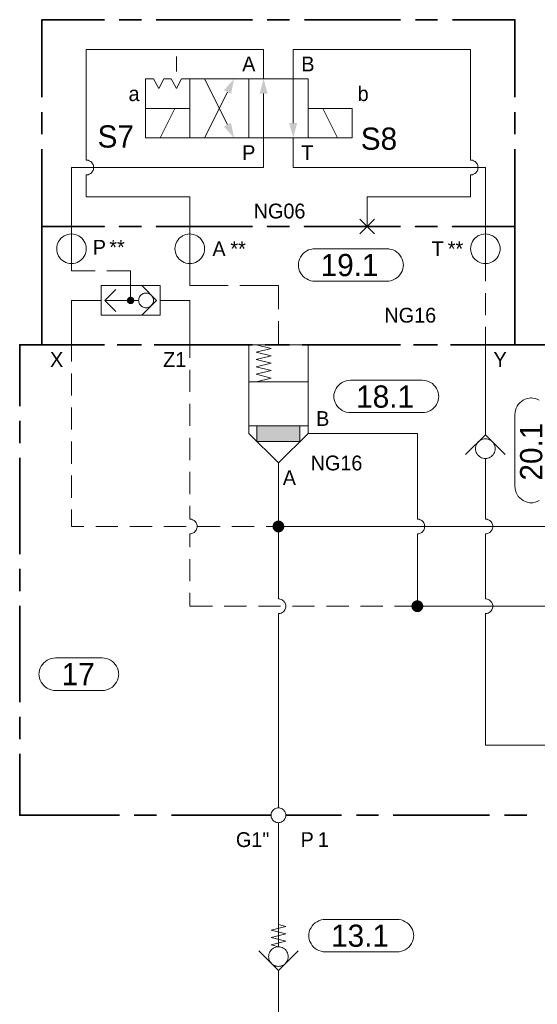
# Model space of a CAD drawing. Header units: millimetres. Extents: x 0 to 203, y 0 to 47.
# Tile 12 of 196: x 8.5 to 11.25, y 15.57 to 20.8. Entities that reach past the tile are written whole.
import ezdxf

# ---------------------------------------------------------------- set-up
doc = ezdxf.new("R2010")
doc.units = ezdxf.units.MM
for name, color, linetype in [('PDF_Geomertry', 7, 'Continuous'), ('PDF_Solid Fills', 7, 'Continuous'), ('PDF_Text', 7, 'Continuous')]:
    doc.layers.add(name, color=color, linetype=linetype)
doc.styles.add('PDF Arial', font='txt')

msp = doc.modelspace()

# ---------------------------------------------------------------- hatches: boundary and pattern name
at = {"layer": 'PDF_Solid Fills', "transparency": 33554559}
for points in [[(9.0918, 19.3104), (9.0799, 19.3257), (9.0821, 19.3271)], [(9.0918, 19.3104), (9.0821, 19.3271), (9.084, 19.3285)], [(9.0918, 19.3104), (9.084, 19.3285), (9.0868, 19.329)], [(9.0918, 19.3104), (9.0868, 19.329), (9.089, 19.3299)], [(9.0918, 19.3104), (9.089, 19.3299), (9.0918, 19.3299)], [(9.0918, 19.3104), (9.0946, 19.3299), (9.0965, 19.329)], [(9.0918, 19.3104), (9.0918, 19.3299), (9.0946, 19.3299)], [(9.0918, 19.3104), (9.0965, 19.329), (9.0993, 19.3285)], [(9.0918, 19.3104), (9.0993, 19.3285), (9.1015, 19.3271)], [(9.0918, 19.3104), (9.1015, 19.3271), (9.1035, 19.3257)], [(9.0918, 19.3104), (9.0724, 19.3124), (9.0729, 19.3151)], [(9.0918, 19.3104), (9.0724, 19.3104), (9.0724, 19.3124)], [(9.0918, 19.3104), (9.0724, 19.3076), (9.0724, 19.3104)], [(9.0918, 19.3104), (9.0729, 19.3049), (9.0724, 19.3076)], [(9.0918, 19.3104), (9.0729, 19.3151), (9.0737, 19.3174)], [(9.0918, 19.3104), (9.0737, 19.3026), (9.0729, 19.3049)], [(9.0918, 19.3104), (9.0737, 19.3174), (9.0743, 19.3201)], [(9.0918, 19.3104), (9.0743, 19.2999), (9.0737, 19.3026)], [(9.0918, 19.3104), (9.0743, 19.3201), (9.0757, 19.3221)], [(9.0918, 19.3104), (9.0757, 19.2979), (9.0743, 19.2999)], [(9.0918, 19.3104), (9.0757, 19.3221), (9.0779, 19.3243)], [(9.0918, 19.3104), (9.0779, 19.2965), (9.0757, 19.2979)], [(9.0918, 19.3104), (9.0779, 19.3243), (9.0799, 19.3257)], [(9.0918, 19.3104), (9.0799, 19.2943), (9.0779, 19.2965)], [(9.0918, 19.3104), (9.0821, 19.2929), (9.0799, 19.2943)], [(9.0918, 19.3104), (9.084, 19.2915), (9.0821, 19.2929)], [(9.0918, 19.3104), (9.0868, 19.291), (9.084, 19.2915)], [(9.0918, 19.3104), (9.089, 19.291), (9.0868, 19.291)], [(9.0918, 19.3104), (9.0918, 19.2901), (9.089, 19.291)], [(9.0918, 19.3104), (9.1035, 19.3257), (9.1057, 19.3243)], [(9.0918, 19.3104), (9.1057, 19.3243), (9.1071, 19.3221)], [(9.0918, 19.3104), (9.1071, 19.3221), (9.1085, 19.3201)], [(9.0918, 19.3104), (9.1085, 19.3201), (9.1099, 19.3174)], [(9.0918, 19.3104), (9.1099, 19.3174), (9.1104, 19.3151)], [(9.0918, 19.3104), (9.1104, 19.3151), (9.1112, 19.3124)], [(9.0918, 19.3104), (9.1112, 19.3124), (9.1112, 19.3104)], [(9.0918, 19.3104), (9.0946, 19.291), (9.0918, 19.2901)], [(9.0918, 19.3104), (9.0965, 19.291), (9.0946, 19.291)], [(9.0918, 19.3104), (9.0993, 19.2915), (9.0965, 19.291)], [(9.0918, 19.3104), (9.1015, 19.2929), (9.0993, 19.2915)], [(9.0918, 19.3104), (9.1035, 19.2943), (9.1015, 19.2929)], [(9.0918, 19.3104), (9.1057, 19.2965), (9.1035, 19.2943)], [(9.0918, 19.3104), (9.1071, 19.2979), (9.1057, 19.2965)], [(9.0918, 19.3104), (9.1085, 19.2999), (9.1071, 19.2979)], [(9.0918, 19.3104), (9.1099, 19.3026), (9.1085, 19.2999)], [(9.0918, 19.3104), (9.1104, 19.3049), (9.1099, 19.3026)], [(9.0918, 19.3104), (9.1112, 19.3076), (9.1104, 19.3049)], [(9.0918, 19.3104), (9.1112, 19.3104), (9.1112, 19.3076)], [(9.8779, 18.1076), (9.8487, 18.1201), (9.8501, 18.1235)], [(9.8779, 18.1076), (9.8501, 18.1235), (9.8529, 18.1271)], [(9.8779, 18.1076), (9.8529, 18.1271), (9.8557, 18.1299)], [(9.8779, 18.1076), (9.8557, 18.1299), (9.8585, 18.1326)], [(9.8779, 18.1076), (9.8585, 18.1326), (9.8618, 18.1346)], [(9.8779, 18.1076), (9.8618, 18.1346), (9.8654, 18.1368)], [(9.8779, 18.1076), (9.8654, 18.1368), (9.8696, 18.1382)], [(9.8779, 18.1076), (9.8696, 18.1382), (9.8737, 18.1388)], [(9.8779, 18.1076), (9.8737, 18.1388), (9.8779, 18.1388)], [(9.8779, 18.1076), (9.8813, 18.1388), (9.8854, 18.1382)], [(9.8779, 18.1076), (9.8779, 18.1388), (9.8813, 18.1388)], [(9.8779, 18.1076), (9.8854, 18.1382), (9.8896, 18.1368)], [(9.8779, 18.1076), (9.8896, 18.1368), (9.8932, 18.1346)], [(9.8779, 18.1076), (9.8932, 18.1346), (9.8965, 18.1326)], [(9.8779, 18.1076), (9.8965, 18.1326), (9.9001, 18.1299)], [(9.8779, 18.1076), (9.9001, 18.1299), (9.9021, 18.1271)], [(9.8779, 18.1076), (9.9021, 18.1271), (9.9049, 18.1235)], [(9.8779, 18.1076), (9.9049, 18.1235), (9.9062, 18.1201)], [(9.8779, 18.1076), (9.846, 18.1076), (9.8465, 18.1118)], [(9.8779, 18.1076), (9.8465, 18.1035), (9.846, 18.1076)], [(9.8779, 18.1076), (9.8465, 18.1118), (9.8474, 18.116)], [(9.8779, 18.1076), (9.8474, 18.0999), (9.8465, 18.1035)], [(9.8779, 18.1076), (9.8474, 18.116), (9.8487, 18.1201)], [(9.8779, 18.1076), (9.8487, 18.0957), (9.8474, 18.0999)], [(9.8779, 18.1076), (9.8501, 18.0924), (9.8487, 18.0957)], [(9.8779, 18.1076), (9.8529, 18.0888), (9.8501, 18.0924)], [(9.8779, 18.1076), (9.8557, 18.0854), (9.8529, 18.0888)], [(9.8779, 18.1076), (9.8585, 18.0826), (9.8557, 18.0854)], [(9.8779, 18.1076), (9.8618, 18.0804), (9.8585, 18.0826)], [(9.8779, 18.1076), (9.8654, 18.0785), (9.8618, 18.0804)], [(9.8779, 18.1076), (9.8696, 18.0771), (9.8654, 18.0785)], [(9.8779, 18.1076), (9.8737, 18.0763), (9.8696, 18.0771)], [(9.8779, 18.1076), (9.8779, 18.0763), (9.8737, 18.0763)], [(9.8779, 18.1076), (9.9062, 18.1201), (9.9076, 18.116)], [(9.8779, 18.1076), (9.9076, 18.116), (9.9085, 18.1118)], [(9.8779, 18.1076), (9.9085, 18.1118), (9.909, 18.1076)], [(9.8779, 18.1076), (9.8813, 18.0763), (9.8779, 18.0763)], [(9.8779, 18.1076), (9.8854, 18.0771), (9.8813, 18.0763)], [(9.8779, 18.1076), (9.8896, 18.0785), (9.8854, 18.0771)], [(9.8779, 18.1076), (9.8932, 18.0804), (9.8896, 18.0785)], [(9.8779, 18.1076), (9.8965, 18.0826), (9.8932, 18.0804)], [(9.8779, 18.1076), (9.9001, 18.0854), (9.8965, 18.0826)], [(9.8779, 18.1076), (9.9021, 18.0888), (9.9001, 18.0854)], [(9.8779, 18.1076), (9.9049, 18.0924), (9.9021, 18.0888)], [(9.8779, 18.1076), (9.9062, 18.0957), (9.9049, 18.0924)], [(9.8779, 18.1076), (9.9076, 18.0999), (9.9062, 18.0957)], [(9.8779, 18.1076), (9.9085, 18.1035), (9.9076, 18.0999)], [(9.8779, 18.1076), (9.909, 18.1076), (9.9085, 18.1035)], [(10.616, 17.6832), (10.591, 17.7026), (10.5937, 17.7054)], [(10.616, 17.6832), (10.5937, 17.7054), (10.5974, 17.7082)], [(10.616, 17.6832), (10.5974, 17.7082), (10.6007, 17.7104)], [(10.616, 17.6832), (10.6007, 17.7104), (10.6043, 17.7124)], [(10.616, 17.6832), (10.6043, 17.7124), (10.6085, 17.7138)], [(10.616, 17.6832), (10.6085, 17.7138), (10.6118, 17.7146)], [(10.616, 17.6832), (10.6118, 17.7146), (10.616, 17.7146)], [(10.616, 17.6832), (10.6201, 17.7146), (10.6243, 17.7138)], [(10.616, 17.6832), (10.616, 17.7146), (10.6201, 17.7146)], [(10.616, 17.6832), (10.6243, 17.7138), (10.6285, 17.7124)], [(10.616, 17.6832), (10.6285, 17.7124), (10.6321, 17.7104)], [(10.616, 17.6832), (10.6321, 17.7104), (10.6354, 17.7082)], [(10.616, 17.6832), (10.6354, 17.7082), (10.6382, 17.7054)], [(10.616, 17.6832), (10.6382, 17.7054), (10.641, 17.7026)], [(10.616, 17.6832), (10.5849, 17.6874), (10.5863, 17.6915)], [(10.616, 17.6832), (10.5849, 17.6832), (10.5849, 17.6874)], [(10.616, 17.6832), (10.5849, 17.679), (10.5849, 17.6832)], [(10.616, 17.6832), (10.5863, 17.6749), (10.5849, 17.679)], [(10.616, 17.6832), (10.5863, 17.6915), (10.5868, 17.6951)], [(10.616, 17.6832), (10.5868, 17.6715), (10.5863, 17.6749)], [(10.616, 17.6832), (10.5868, 17.6951), (10.589, 17.6993)], [(10.616, 17.6832), (10.589, 17.6679), (10.5868, 17.6715)], [(10.616, 17.6832), (10.589, 17.6993), (10.591, 17.7026)], [(10.616, 17.6832), (10.591, 17.6646), (10.589, 17.6679)], [(10.616, 17.6832), (10.5937, 17.661), (10.591, 17.6646)], [(10.616, 17.6832), (10.5974, 17.6582), (10.5937, 17.661)], [(10.616, 17.6832), (10.6007, 17.6563), (10.5974, 17.6582)], [(10.616, 17.6832), (10.6043, 17.654), (10.6007, 17.6563)], [(10.616, 17.6832), (10.6085, 17.6526), (10.6043, 17.654)], [(10.616, 17.6832), (10.6118, 17.6521), (10.6085, 17.6526)], [(10.616, 17.6832), (10.616, 17.6521), (10.6118, 17.6521)], [(10.616, 17.6832), (10.641, 17.7026), (10.6432, 17.6993)], [(10.616, 17.6832), (10.6432, 17.6993), (10.6451, 17.6951)], [(10.616, 17.6832), (10.6451, 17.6951), (10.6465, 17.6915)], [(10.616, 17.6832), (10.6465, 17.6915), (10.6474, 17.6874)], [(10.616, 17.6832), (10.6474, 17.6874), (10.6474, 17.6832)], [(10.616, 17.6832), (10.6201, 17.6521), (10.616, 17.6521)], [(10.616, 17.6832), (10.6243, 17.6526), (10.6201, 17.6521)], [(10.616, 17.6832), (10.6285, 17.654), (10.6243, 17.6526)], [(10.616, 17.6832), (10.6321, 17.6563), (10.6285, 17.654)], [(10.616, 17.6832), (10.6354, 17.6582), (10.6321, 17.6563)], [(10.616, 17.6832), (10.6382, 17.661), (10.6354, 17.6582)], [(10.616, 17.6832), (10.641, 17.6646), (10.6382, 17.661)], [(10.616, 17.6832), (10.6432, 17.6679), (10.641, 17.6646)], [(10.616, 17.6832), (10.6451, 17.6715), (10.6432, 17.6679)], [(10.616, 17.6832), (10.6465, 17.6749), (10.6451, 17.6715)], [(10.616, 17.6832), (10.6474, 17.679), (10.6465, 17.6749)], [(10.616, 17.6832), (10.6474, 17.6832), (10.6474, 17.679)]]:
    msp.add_hatch(color=256, dxfattribs=at).paths.add_polyline_path(points)

# ---------------------------------------------------------------- linework, layer by layer
at = {"layer": 'PDF_Geomertry', "lineweight": 35}
for points in [[(8.9521, 20.8035), (8.6201, 20.8035), (8.6201, 20.391)], [(9.1493, 20.8035), (9.0312, 20.8035)], [(9.7396, 20.8035), (9.2279, 20.8035)], [(9.9368, 20.8035), (9.8182, 20.8035)], [(10.5271, 20.8035), (10.0154, 20.8035)], [(10.7237, 20.8035), (10.6057, 20.8035)], [(11.1349, 20.391), (11.1349, 20.8035), (10.8029, 20.8035)], [(8.6201, 20.3124), (8.6201, 20.1938)], [(11.1349, 20.1938), (11.1349, 20.3124)], [(8.6201, 20.1151), (8.6201, 19.7026), (8.9521, 19.7026), (8.6201, 19.7026), (8.6201, 19.0743), (8.9521, 19.0743)], [(11.1349, 20.1151), (11.1349, 19.7026), (10.8029, 19.7026), (11.1349, 19.7026), (11.1349, 19.0743), (10.8029, 19.0743)], [(8.5021, 18.7479), (8.5021, 19.0743), (8.9418, 19.0743)], [(9.0201, 19.0743), (9.1382, 19.0743)], [(9.1493, 19.0743), (9.0312, 19.0743)], [(9.2168, 19.0743), (9.7285, 19.0743)], [(9.7396, 19.0743), (9.2279, 19.0743)], [(9.8076, 19.0743), (9.9257, 19.0743)], [(9.9368, 19.0743), (9.8182, 19.0743)], [(10.0043, 19.0743), (10.516, 19.0743)], [(10.5271, 19.0743), (10.0154, 19.0743)], [(10.5951, 19.0743), (10.7132, 19.0743)], [(10.7237, 19.0743), (10.6057, 19.0743)], [(10.7918, 19.0743), (11.3035, 19.0743)], [(8.5021, 18.5513), (8.5021, 18.6693)], [(8.5021, 17.9604), (8.5021, 18.4721)], [(8.5021, 17.7638), (8.5021, 17.8818)], [(8.5021, 17.1735), (8.5021, 17.6854)], [(8.5021, 16.9762), (8.5021, 17.0943)], [(9.0326, 16.5715), (8.5021, 16.5715), (8.5021, 16.8979)], [(9.1112, 16.5715), (9.2293, 16.5715)], [(9.3085, 16.5715), (9.8382, 16.5715)], [(9.9168, 16.5715), (10.2132, 16.5715)], [(10.2918, 16.5715), (10.4099, 16.5715)], [(10.4882, 16.5715), (11.0001, 16.5715)], [(11.0793, 16.5715), (11.1974, 16.5715)]]:
    msp.add_lwpolyline(points, dxfattribs=at)
at = {"layer": 'PDF_Geomertry', "lineweight": 15}
for points in [[(9.7987, 20.4888), (9.7987, 20.6457), (8.8557, 20.6457), (8.8557, 20.0568), (8.8612, 20.0563), (8.866, 20.0554), (8.871, 20.0535), (8.8757, 20.0513), (8.8799, 20.0485), (8.8835, 20.0451), (8.8868, 20.041), (8.8896, 20.0368), (8.8924, 20.0326), (8.8938, 20.0276), (8.8951, 20.0221), (8.8951, 20.0174), (8.8951, 20.0124), (8.8938, 20.0068), (8.8924, 20.0021), (8.8896, 19.9979), (8.8868, 19.9938), (8.8835, 19.9896), (8.8799, 19.986), (8.8757, 19.9832), (8.871, 19.9813), (8.866, 19.979), (8.8612, 19.9785), (8.8557, 19.9776), (8.8612, 19.9785), (8.866, 19.979), (8.871, 19.9813), (8.8757, 19.9832), (8.8799, 19.986), (8.8835, 19.9896), (8.8868, 19.9938), (8.8896, 19.9979), (8.8924, 20.0021), (8.8938, 20.0068), (8.8951, 20.0124), (8.8951, 20.0174), (8.8951, 20.0221), (8.8938, 20.0276), (8.8924, 20.0326), (8.8896, 20.0368), (8.8868, 20.041), (8.8835, 20.0451), (8.8799, 20.0485), (8.8757, 20.0513), (8.871, 20.0535), (8.866, 20.0554), (8.8612, 20.0563), (8.8557, 20.0568)], [(10.8993, 20.0568), (10.8993, 20.6457), (9.9562, 20.6457), (9.9562, 20.4888), (9.9562, 20.2535)], [(9.3354, 20.5285), (9.3354, 20.6068)], [(9.4849, 20.4888), (9.6062, 20.2451)], [(9.7987, 20.4104), (9.7987, 20.1743), (9.7987, 20.0174), (8.7771, 20.0174), (8.7771, 19.7026), (8.7771, 19.6638), (8.7771, 19.5063), (8.7771, 19.4674), (8.9029, 19.4674)], [(9.4849, 20.1743), (9.6062, 20.4188)], [(9.2487, 20.1743), (9.3271, 20.3318)], [(10.1918, 20.1743), (10.1132, 20.3318)], [(9.9562, 20.1743), (9.9562, 20.0174), (10.9779, 20.0174), (10.9779, 19.7026), (10.9779, 19.6638), (10.9779, 19.5063), (10.9779, 19.4124)], [(10.3487, 19.7026), (10.3487, 19.8604), (10.8993, 19.8604), (10.8993, 19.9776), (10.9043, 19.9785), (10.909, 19.979), (10.914, 19.9813), (10.9188, 19.9832), (10.9229, 19.986), (10.9271, 19.9896), (10.9307, 19.9938), (10.9335, 19.9979), (10.9354, 20.0021), (10.9368, 20.0068), (10.9382, 20.0124), (10.9382, 20.0174), (10.9382, 20.0221), (10.9368, 20.0276), (10.9354, 20.0326), (10.9335, 20.0368), (10.9307, 20.041), (10.9271, 20.0451), (10.9229, 20.0485), (10.9188, 20.0513), (10.914, 20.0535), (10.909, 20.0554), (10.9043, 20.0563), (10.8993, 20.0568), (10.9043, 20.0563), (10.909, 20.0554), (10.914, 20.0535), (10.9188, 20.0513), (10.9229, 20.0485), (10.9271, 20.0451), (10.9307, 20.041), (10.9335, 20.0368), (10.9354, 20.0326), (10.9368, 20.0276), (10.9382, 20.0221), (10.9382, 20.0174), (10.9382, 20.0124), (10.9368, 20.0068), (10.9354, 20.0021), (10.9335, 19.9979), (10.9307, 19.9938), (10.9271, 19.9896), (10.9229, 19.986), (10.9188, 19.9832), (10.914, 19.9813), (10.909, 19.979), (10.9043, 19.9785), (10.8993, 19.9776)], [(8.8557, 19.9776), (8.8557, 19.8604), (9.4062, 19.8604), (9.4062, 19.7026), (9.4062, 19.6638), (9.4062, 19.5063), (9.4062, 19.3888), (9.6104, 19.3888)], [(10.3099, 19.6638), (10.3882, 19.7424)], [(10.3882, 19.6638), (10.3099, 19.7424)], [(8.966, 19.4674), (9.0918, 19.4674), (9.0918, 19.3104)], [(9.1507, 19.2313), (9.2293, 19.3104), (9.1507, 19.3888)], [(9.6729, 19.3888), (9.8779, 19.3888), (9.8779, 19.2632)], [(9.0132, 19.2513), (8.9543, 19.3104), (9.0132, 19.3688)], [(10.9779, 19.3493), (10.9779, 19.2313)], [(8.9349, 19.3104), (8.7771, 19.3104), (8.7771, 19.0743), (8.7771, 18.9846)], [(9.134, 19.3104), (9.1112, 19.3104), (8.9543, 19.3104)], [(9.2487, 19.3104), (9.4062, 19.3104), (9.4062, 19.0743), (9.4062, 19.004)], [(9.8779, 19.1999), (9.8779, 19.0743)], [(10.9779, 19.1688), (10.9779, 19.0743), (10.9779, 18.6263), (10.9779, 18.5957)], [(9.8779, 18.4457), (9.7201, 18.6026), (9.7201, 19.0743), (10.0349, 19.0743), (10.0349, 18.6026), (10.616, 18.6026), (10.616, 18.1471), (10.6215, 18.1465), (10.6265, 18.1457), (10.6313, 18.1437), (10.6362, 18.1415), (10.6404, 18.1388), (10.6438, 18.1354), (10.6474, 18.1318), (10.6501, 18.1276), (10.6529, 18.1229), (10.6543, 18.1179), (10.6549, 18.1132), (10.6557, 18.1076), (10.6549, 18.1026), (10.6543, 18.0979), (10.6529, 18.0929), (10.6501, 18.0882), (10.6474, 18.084), (10.6438, 18.0799), (10.6404, 18.0763), (10.6362, 18.0735), (10.6313, 18.0715), (10.6265, 18.0701), (10.6215, 18.0688), (10.616, 18.0688), (10.6215, 18.0688), (10.6265, 18.0701), (10.6313, 18.0715), (10.6362, 18.0735), (10.6404, 18.0763), (10.6438, 18.0799), (10.6474, 18.084), (10.6501, 18.0882), (10.6529, 18.0929), (10.6543, 18.0979), (10.6549, 18.1026), (10.6557, 18.1076), (10.6549, 18.1132), (10.6543, 18.1179), (10.6529, 18.1229), (10.6501, 18.1276), (10.6474, 18.1318), (10.6438, 18.1354), (10.6404, 18.1388), (10.6362, 18.1415), (10.6313, 18.1437), (10.6265, 18.1457), (10.6215, 18.1465), (10.616, 18.1471)], [(9.7599, 19.0743), (9.8382, 19.0549), (9.7599, 19.0354), (9.8382, 19.0151), (9.7599, 18.9957), (9.8382, 18.9763), (9.7599, 18.9563), (9.8382, 18.9368), (9.7599, 18.9174), (9.8382, 18.8971), (9.7599, 18.8776)], [(8.7771, 18.9215), (8.7771, 18.8035)], [(9.4062, 18.9415), (9.4062, 18.8235)], [(9.7201, 18.8776), (10.0349, 18.8776)], [(9.4062, 18.7604), (9.4062, 18.6424)], [(11.2632, 18.2451), (11.2529, 18.2401), (11.2424, 18.2368), (11.2307, 18.234), (11.2196, 18.2332), (11.2229, 18.2332), (11.2118, 18.234), (11.2001, 18.2368), (11.1896, 18.2401), (11.1793, 18.2451), (11.1696, 18.2521), (11.1604, 18.2596), (11.1529, 18.2679), (11.1465, 18.2776), (11.1418, 18.2882), (11.1376, 18.2993), (11.1354, 18.3104), (11.1349, 18.3221), (11.1349, 18.7026), (11.1354, 18.7146), (11.1376, 18.7257), (11.1418, 18.7368), (11.1465, 18.7471), (11.1529, 18.7568), (11.1604, 18.7651), (11.1696, 18.7729), (11.1793, 18.7799), (11.1896, 18.7846), (11.2001, 18.7882), (11.2118, 18.791), (11.2229, 18.7915), (11.2196, 18.7915), (11.2196, 18.7915), (11.2307, 18.791), (11.2424, 18.7882), (11.2529, 18.7846), (11.2632, 18.7799)], [(8.7771, 18.741), (8.7771, 18.6229)], [(9.7201, 18.6424), (10.0349, 18.6424)], [(9.7632, 18.6424), (9.7632, 18.5596), (9.9918, 18.5596), (9.9918, 18.6424)], [(9.8779, 17.7229), (9.8779, 18.1076), (9.8779, 18.4457), (10.0349, 18.6026)], [(10.8729, 18.491), (10.9779, 18.5957), (11.0826, 18.491)], [(8.7771, 18.5596), (8.7771, 18.4415)], [(9.4062, 18.579), (9.4062, 18.461)], [(9.8118, 18.1076), (9.8779, 18.1076), (11.4174, 18.1076), (12.5182, 18.1076), (12.5182, 18.4457)], [(10.9779, 18.1471), (10.9826, 18.1465), (10.9876, 18.1457), (10.9924, 18.1437), (10.9974, 18.1415), (11.0015, 18.1388), (11.0057, 18.1354), (11.009, 18.1318), (11.0118, 18.1276), (11.014, 18.1229), (11.0154, 18.1179), (11.0168, 18.1132), (11.0168, 18.1076), (11.0168, 18.1026), (11.0154, 18.0979), (11.014, 18.0929), (11.0118, 18.0882), (11.009, 18.084), (11.0057, 18.0799), (11.0015, 18.0763), (10.9974, 18.0735), (10.9924, 18.0715), (10.9876, 18.0701), (10.9826, 18.0688), (10.9779, 18.0688), (10.9826, 18.0688), (10.9876, 18.0701), (10.9924, 18.0715), (10.9974, 18.0735), (11.0015, 18.0763), (11.0057, 18.0799), (11.009, 18.084), (11.0118, 18.0882), (11.014, 18.0929), (11.0154, 18.0979), (11.0168, 18.1026), (11.0168, 18.1076), (11.0168, 18.1132), (11.0154, 18.1179), (11.014, 18.1229), (11.0118, 18.1276), (11.009, 18.1318), (11.0057, 18.1354), (11.0015, 18.1388), (10.9974, 18.1415), (10.9924, 18.1437), (10.9876, 18.1457), (10.9826, 18.1465), (10.9779, 18.1471), (10.9779, 18.4693)], [(9.4062, 18.3979), (9.4062, 18.2799)], [(8.7771, 18.3785), (8.7771, 18.2604)], [(8.7771, 18.1971), (8.7771, 18.1076), (8.8432, 18.1076)], [(9.4062, 18.1471), (9.4112, 18.1465), (9.416, 18.1457), (9.421, 18.1437), (9.4257, 18.1415), (9.4299, 18.1388), (9.434, 18.1354), (9.4368, 18.1318), (9.4404, 18.1276), (9.4424, 18.1229), (9.4438, 18.1179), (9.4451, 18.1132), (9.4451, 18.1076), (9.4451, 18.1026), (9.4438, 18.0979), (9.4424, 18.0929), (9.4404, 18.0882), (9.4368, 18.084), (9.434, 18.0799), (9.4299, 18.0763), (9.4257, 18.0735), (9.421, 18.0715), (9.416, 18.0701), (9.4112, 18.0688), (9.4062, 18.0688), (9.4112, 18.0688), (9.416, 18.0701), (9.421, 18.0715), (9.4257, 18.0735), (9.4299, 18.0763), (9.434, 18.0799), (9.4368, 18.084), (9.4404, 18.0882), (9.4424, 18.0929), (9.4438, 18.0979), (9.4451, 18.1026), (9.4451, 18.1076), (9.4451, 18.1132), (9.4438, 18.1179), (9.4424, 18.1229), (9.4404, 18.1276), (9.4368, 18.1318), (9.434, 18.1354), (9.4299, 18.1388), (9.4257, 18.1415), (9.421, 18.1437), (9.416, 18.1457), (9.4112, 18.1465), (9.4062, 18.1471), (9.4062, 18.2174)], [(8.9062, 18.1076), (9.0243, 18.1076)], [(9.0876, 18.1076), (9.2057, 18.1076)], [(9.2682, 18.1076), (9.3862, 18.1076)], [(9.4493, 18.1076), (9.5674, 18.1076)], [(9.6307, 18.1076), (9.7487, 18.1076)], [(9.4062, 18.0688), (9.4062, 17.9979)], [(10.616, 18.0688), (10.616, 17.6832), (12.471, 17.6832)], [(10.9779, 17.7229), (10.9826, 17.7221), (10.9876, 17.7215), (10.9924, 17.7193), (10.9974, 17.7174), (11.0015, 17.7146), (11.0057, 17.711), (11.009, 17.7076), (11.0118, 17.7026), (11.014, 17.6985), (11.0154, 17.6938), (11.0168, 17.6888), (11.0168, 17.6832), (11.0168, 17.6785), (11.0154, 17.6735), (11.014, 17.6679), (11.0118, 17.6637), (11.009, 17.6596), (11.0057, 17.6554), (11.0015, 17.6521), (10.9974, 17.6493), (10.9924, 17.6471), (10.9876, 17.6451), (10.9826, 17.6443), (10.9779, 17.6443), (10.9826, 17.6443), (10.9876, 17.6451), (10.9924, 17.6471), (10.9974, 17.6493), (11.0015, 17.6521), (11.0057, 17.6554), (11.009, 17.6596), (11.0118, 17.6637), (11.014, 17.6679), (11.0154, 17.6735), (11.0168, 17.6785), (11.0168, 17.6832), (11.0168, 17.6888), (11.0154, 17.6938), (11.014, 17.6985), (11.0118, 17.7026), (11.009, 17.7076), (11.0057, 17.711), (11.0015, 17.7146), (10.9974, 17.7174), (10.9924, 17.7193), (10.9876, 17.7215), (10.9826, 17.7221), (10.9779, 17.7229), (10.9779, 18.0688)], [(9.4062, 17.9346), (9.4062, 17.8165)], [(9.4062, 17.754), (9.4062, 17.6832), (9.5271, 17.6832)], [(9.8779, 16.611), (9.8779, 17.6443), (9.8826, 17.6443), (9.8876, 17.6451), (9.8924, 17.6471), (9.8974, 17.6493), (9.9015, 17.6521), (9.9057, 17.6554), (9.9085, 17.6596), (9.9118, 17.6637), (9.914, 17.6679), (9.9154, 17.6735), (9.9168, 17.6785), (9.9168, 17.6832), (9.9168, 17.6888), (9.9154, 17.6938), (9.914, 17.6985), (9.9118, 17.7026), (9.9085, 17.7076), (9.9057, 17.711), (9.9015, 17.7146), (9.8974, 17.7174), (9.8924, 17.7193), (9.8876, 17.7215), (9.8826, 17.7221), (9.8779, 17.7229), (9.8826, 17.7221), (9.8876, 17.7215), (9.8924, 17.7193), (9.8974, 17.7174), (9.9015, 17.7146), (9.9057, 17.711), (9.9085, 17.7076), (9.9118, 17.7026), (9.914, 17.6985), (9.9154, 17.6938), (9.9168, 17.6888), (9.9168, 17.6832), (9.9168, 17.6785), (9.9154, 17.6735), (9.914, 17.6679), (9.9118, 17.6637), (9.9085, 17.6596), (9.9057, 17.6554), (9.9015, 17.6521), (9.8974, 17.6493), (9.8924, 17.6471), (9.8876, 17.6451), (9.8826, 17.6443), (9.8779, 17.6443)], [(9.5896, 17.6832), (9.7076, 17.6832)], [(9.771, 17.6832), (9.889, 17.6832)], [(9.9521, 17.6832), (10.0701, 17.6832)], [(10.1335, 17.6832), (10.2515, 17.6832)], [(10.314, 17.6832), (10.4321, 17.6832)], [(10.4951, 17.6832), (10.616, 17.6832)], [(10.9779, 17.6443), (10.9779, 16.9443), (13.6182, 16.9443)], [(9.8779, 16.5318), (9.8779, 15.8721), (9.8382, 15.8818), (9.9168, 15.9013), (9.8382, 15.9215), (9.9168, 15.941), (9.8382, 15.9604), (9.9168, 15.9799), (9.8779, 15.9901)], [(9.9821, 15.8507), (9.8779, 15.7457), (9.7729, 15.8507)], [(9.8779, 15.7457), (9.8779, 15.7146), (9.8779, 15.4554)]]:
    msp.add_lwpolyline(points, dxfattribs=at)
for points in [[(9.4062, 20.3318), (9.4062, 20.4888), (9.3626, 20.4888), (9.3354, 20.4374), (9.3076, 20.4888), (9.2688, 20.4888), (9.241, 20.4374), (9.2132, 20.4888), (9.1701, 20.4888), (9.1701, 20.3318)], [(9.7201, 20.4888), (9.4062, 20.4888), (9.4062, 20.1743), (9.7201, 20.1743), (9.7201, 20.4888)], [(10.0349, 20.1743), (9.7201, 20.1743), (9.7201, 20.4888), (10.0349, 20.4888), (10.0349, 20.1743)], [(9.1701, 20.1743), (9.4062, 20.1743), (9.4062, 20.3318), (9.1701, 20.3318), (9.1701, 20.1743)], [(10.0349, 20.1743), (10.2701, 20.1743), (10.2701, 20.3318), (10.0349, 20.3318), (10.0349, 20.1743)], [(8.8557, 19.5854), (8.8549, 19.5951), (8.8535, 19.6054), (8.8501, 19.6151), (8.8451, 19.6243), (8.8396, 19.6332), (8.8326, 19.641), (8.8251, 19.6471), (8.8168, 19.6535), (8.8076, 19.6576), (8.7979, 19.661), (8.7876, 19.6632), (8.7771, 19.6638), (8.7674, 19.6632), (8.7571, 19.661), (8.7474, 19.6576), (8.7382, 19.6535), (8.7293, 19.6471), (8.7215, 19.641), (8.7154, 19.6332), (8.709, 19.6243), (8.7049, 19.6151), (8.7015, 19.6054), (8.6993, 19.5951), (8.6987, 19.5854), (8.6993, 19.5749), (8.7015, 19.5646), (8.7049, 19.5549), (8.709, 19.5457), (8.7154, 19.5374), (8.7215, 19.5299), (8.7293, 19.5229), (8.7382, 19.5174), (8.7474, 19.5124), (8.7571, 19.509), (8.7674, 19.5068), (8.7771, 19.5063), (8.7876, 19.5068), (8.7979, 19.509), (8.8076, 19.5124), (8.8168, 19.5174), (8.8251, 19.5229), (8.8326, 19.5299), (8.8396, 19.5374), (8.8451, 19.5457), (8.8501, 19.5549), (8.8535, 19.5646), (8.8549, 19.5749), (8.8557, 19.5854)], [(9.4849, 19.5854), (9.484, 19.5951), (9.4821, 19.6054), (9.4785, 19.6151), (9.4743, 19.6243), (9.4682, 19.6332), (9.4618, 19.641), (9.4535, 19.6471), (9.4451, 19.6535), (9.4363, 19.6576), (9.4265, 19.661), (9.416, 19.6632), (9.4062, 19.6638), (9.396, 19.6632), (9.3854, 19.661), (9.3757, 19.6576), (9.3668, 19.6535), (9.3585, 19.6471), (9.3507, 19.641), (9.3437, 19.6332), (9.3382, 19.6243), (9.3335, 19.6151), (9.3299, 19.6054), (9.3279, 19.5951), (9.3271, 19.5854), (9.3279, 19.5749), (9.3299, 19.5646), (9.3335, 19.5549), (9.3382, 19.5457), (9.3437, 19.5374), (9.3507, 19.5299), (9.3585, 19.5229), (9.3668, 19.5174), (9.3757, 19.5124), (9.3854, 19.509), (9.396, 19.5068), (9.4062, 19.5063), (9.416, 19.5068), (9.4265, 19.509), (9.4363, 19.5124), (9.4451, 19.5174), (9.4535, 19.5229), (9.4618, 19.5299), (9.4682, 19.5374), (9.4743, 19.5457), (9.4785, 19.5549), (9.4821, 19.5646), (9.484, 19.5749), (9.4849, 19.5854)], [(11.0562, 19.5854), (11.0557, 19.5951), (11.0535, 19.6054), (11.0501, 19.6151), (11.046, 19.6243), (11.0404, 19.6332), (11.0335, 19.641), (11.0257, 19.6471), (11.0168, 19.6535), (11.0076, 19.6576), (10.9979, 19.661), (10.9882, 19.6632), (10.9779, 19.6638), (10.9674, 19.6632), (10.9571, 19.661), (10.9474, 19.6576), (10.9382, 19.6535), (10.9299, 19.6471), (10.9224, 19.641), (10.9154, 19.6332), (10.9099, 19.6243), (10.9049, 19.6151), (10.9015, 19.6054), (10.9001, 19.5951), (10.8993, 19.5854), (10.9001, 19.5749), (10.9015, 19.5646), (10.9049, 19.5549), (10.9099, 19.5457), (10.9154, 19.5374), (10.9224, 19.5299), (10.9299, 19.5229), (10.9382, 19.5174), (10.9474, 19.5124), (10.9571, 19.509), (10.9674, 19.5068), (10.9779, 19.5063), (10.9882, 19.5068), (10.9979, 19.509), (11.0076, 19.5124), (11.0168, 19.5174), (11.0257, 19.5229), (11.0335, 19.5299), (11.0404, 19.5374), (11.046, 19.5457), (11.0501, 19.5549), (11.0535, 19.5646), (11.0557, 19.5749), (11.0562, 19.5854)], [(10.4529, 19.5854), (10.4646, 19.5846), (10.4757, 19.5818), (10.4868, 19.5785), (10.4974, 19.5735), (10.5071, 19.5665), (10.5154, 19.559), (10.5229, 19.5507), (10.5299, 19.541), (10.5349, 19.5304), (10.5382, 19.5193), (10.541, 19.5082), (10.5418, 19.4965), (10.5418, 19.5007), (10.541, 19.4888), (10.5382, 19.4776), (10.5349, 19.4665), (10.5299, 19.4563), (10.5229, 19.4465), (10.5154, 19.4382), (10.5071, 19.4304), (10.4974, 19.4243), (10.4868, 19.4188), (10.4757, 19.4151), (10.4646, 19.4132), (10.4529, 19.4124), (10.0724, 19.4124), (10.0604, 19.4132), (10.0493, 19.4151), (10.0382, 19.4188), (10.0279, 19.4243), (10.0182, 19.4304), (10.0099, 19.4382), (10.0021, 19.4465), (9.9951, 19.4563), (9.9904, 19.4665), (9.9868, 19.4776), (9.984, 19.4888), (9.9835, 19.5007), (9.9835, 19.4965), (9.984, 19.5082), (9.9868, 19.5193), (9.9904, 19.5304), (9.9951, 19.541), (10.0021, 19.5507), (10.0099, 19.559), (10.0182, 19.5665), (10.0279, 19.5735), (10.0382, 19.5785), (10.0493, 19.5818), (10.0604, 19.5846), (10.0724, 19.5854), (10.4529, 19.5854)], [(8.9349, 19.3888), (9.2487, 19.3888), (9.2487, 19.2313), (8.9349, 19.2313), (8.9349, 19.3888)], [(9.2132, 19.3104), (9.2126, 19.3151), (9.2118, 19.3201), (9.2099, 19.3249), (9.2076, 19.3299), (9.2049, 19.334), (9.2015, 19.3382), (9.1974, 19.341), (9.1932, 19.3443), (9.189, 19.3465), (9.184, 19.3479), (9.1785, 19.3493), (9.1737, 19.3493), (9.1688, 19.3493), (9.1632, 19.3479), (9.1585, 19.3465), (9.1543, 19.3443), (9.1493, 19.341), (9.146, 19.3382), (9.1424, 19.334), (9.1396, 19.3299), (9.1376, 19.3249), (9.1354, 19.3201), (9.1349, 19.3151), (9.134, 19.3104), (9.1349, 19.3049), (9.1354, 19.2999), (9.1376, 19.2951), (9.1396, 19.2901), (9.1424, 19.286), (9.146, 19.2826), (9.1493, 19.279), (9.1543, 19.2763), (9.1585, 19.2735), (9.1632, 19.2721), (9.1688, 19.2707), (9.1737, 19.2707), (9.1785, 19.2707), (9.184, 19.2721), (9.189, 19.2735), (9.1932, 19.2763), (9.1974, 19.279), (9.2015, 19.2826), (9.2049, 19.286), (9.2076, 19.2901), (9.2099, 19.2951), (9.2118, 19.2999), (9.2126, 19.3049), (9.2132, 19.3104)], [(10.6418, 18.886), (10.6535, 18.8846), (10.6646, 18.8826), (10.6757, 18.879), (10.6863, 18.8735), (10.696, 18.8674), (10.7043, 18.8596), (10.7118, 18.8513), (10.7182, 18.8415), (10.7237, 18.8313), (10.7271, 18.8201), (10.7293, 18.809), (10.7299, 18.7971), (10.7299, 18.8013), (10.7293, 18.7896), (10.7271, 18.7785), (10.7237, 18.7674), (10.7182, 18.7568), (10.7118, 18.7471), (10.7043, 18.7388), (10.696, 18.7313), (10.6863, 18.7249), (10.6757, 18.7193), (10.6646, 18.716), (10.6535, 18.7138), (10.6418, 18.7132), (10.2604, 18.7132), (10.2493, 18.7138), (10.2376, 18.716), (10.2265, 18.7193), (10.2168, 18.7249), (10.2071, 18.7313), (10.1979, 18.7388), (10.1904, 18.7471), (10.184, 18.7568), (10.1793, 18.7674), (10.1751, 18.7785), (10.1729, 18.7896), (10.1724, 18.8013), (10.1724, 18.7971), (10.1729, 18.809), (10.1751, 18.8201), (10.1793, 18.8313), (10.184, 18.8415), (10.1904, 18.8513), (10.1979, 18.8596), (10.2071, 18.8674), (10.2168, 18.8735), (10.2265, 18.879), (10.2376, 18.8826), (10.2493, 18.8846), (10.2604, 18.886), (10.6418, 18.886)], [(11.0299, 18.5215), (11.0299, 18.5285), (11.0285, 18.5354), (11.0257, 18.5415), (11.0229, 18.5479), (11.0196, 18.5535), (11.0146, 18.559), (11.0099, 18.5632), (11.0035, 18.5674), (10.9979, 18.5701), (10.991, 18.5721), (10.9849, 18.5735), (10.9779, 18.5743), (10.971, 18.5735), (10.964, 18.5721), (10.9576, 18.5701), (10.9515, 18.5674), (10.946, 18.5632), (10.9404, 18.559), (10.9363, 18.5535), (10.9321, 18.5479), (10.9293, 18.5415), (10.9271, 18.5354), (10.9257, 18.5285), (10.9251, 18.5215), (10.9257, 18.5146), (10.9271, 18.5082), (10.9293, 18.5013), (10.9321, 18.4951), (10.9363, 18.4896), (10.9404, 18.4846), (10.946, 18.4799), (10.9515, 18.4763), (10.9576, 18.4735), (10.964, 18.4707), (10.971, 18.4693), (10.9779, 18.4693), (10.9849, 18.4693), (10.991, 18.4707), (10.9979, 18.4735), (11.0035, 18.4763), (11.0099, 18.4799), (11.0146, 18.4846), (11.0196, 18.4896), (11.0229, 18.4951), (11.0257, 18.5013), (11.0285, 18.5082), (11.0299, 18.5146), (11.0299, 18.5215)], [(8.9404, 17.4082), (8.9521, 17.4076), (8.9632, 17.4054), (8.9743, 17.4013), (8.9849, 17.3965), (8.9946, 17.3901), (9.0029, 17.3826), (9.0104, 17.3735), (9.0168, 17.3638), (9.0224, 17.3535), (9.0257, 17.3429), (9.0279, 17.3312), (9.0285, 17.3201), (9.0285, 17.3235), (9.0279, 17.3124), (9.0257, 17.3007), (9.0224, 17.2901), (9.0168, 17.2799), (9.0104, 17.2701), (9.0029, 17.261), (8.9946, 17.2535), (8.9849, 17.2471), (8.9743, 17.2424), (8.9632, 17.2382), (8.9521, 17.236), (8.9404, 17.2354), (8.6932, 17.2354), (8.6812, 17.236), (8.6701, 17.2382), (8.659, 17.2424), (8.6487, 17.2471), (8.639, 17.2535), (8.6307, 17.261), (8.6229, 17.2701), (8.616, 17.2799), (8.6112, 17.2901), (8.6076, 17.3007), (8.6049, 17.3124), (8.6043, 17.3235), (8.6043, 17.3201), (8.6049, 17.3312), (8.6076, 17.3429), (8.6112, 17.3535), (8.616, 17.3638), (8.6229, 17.3735), (8.6307, 17.3826), (8.639, 17.3901), (8.6487, 17.3965), (8.659, 17.4013), (8.6701, 17.4054), (8.6812, 17.4076), (8.6932, 17.4082), (8.9404, 17.4082)], [(9.9168, 16.5715), (9.9168, 16.5763), (9.9154, 16.5818), (9.914, 16.5868), (9.9118, 16.591), (9.9085, 16.5951), (9.9057, 16.5993), (9.9015, 16.6026), (9.8974, 16.6054), (9.8924, 16.6076), (9.8876, 16.6096), (9.8826, 16.6104), (9.8779, 16.611), (9.8724, 16.6104), (9.8674, 16.6096), (9.8626, 16.6076), (9.8576, 16.6054), (9.8535, 16.6026), (9.8501, 16.5993), (9.8465, 16.5951), (9.8437, 16.591), (9.841, 16.5868), (9.8396, 16.5818), (9.8382, 16.5763), (9.8382, 16.5715), (9.8382, 16.5665), (9.8396, 16.561), (9.841, 16.5563), (9.8437, 16.5521), (9.8465, 16.5471), (9.8501, 16.5438), (9.8535, 16.5401), (9.8576, 16.5374), (9.8626, 16.5354), (9.8674, 16.5332), (9.8724, 16.5326), (9.8779, 16.5318), (9.8826, 16.5326), (9.8876, 16.5332), (9.8924, 16.5354), (9.8974, 16.5374), (9.9015, 16.5401), (9.9057, 16.5438), (9.9085, 16.5471), (9.9118, 16.5521), (9.914, 16.5563), (9.9154, 16.561), (9.9168, 16.5665), (9.9168, 16.5715)], [(10.5085, 16.0174), (10.5196, 16.0165), (10.5312, 16.0146), (10.5418, 16.0104), (10.5521, 16.0054), (10.5618, 15.9993), (10.571, 15.9915), (10.5785, 15.9826), (10.5849, 15.9729), (10.5896, 15.9632), (10.5937, 15.9521), (10.596, 15.9401), (10.5965, 15.929), (10.5965, 15.9326), (10.596, 15.9215), (10.5937, 15.9104), (10.5896, 15.8993), (10.5849, 15.8888), (10.5785, 15.879), (10.571, 15.8701), (10.5618, 15.8624), (10.5521, 15.8563), (10.5418, 15.8512), (10.5312, 15.8479), (10.5196, 15.8451), (10.5085, 15.8443), (10.1271, 15.8443), (10.1154, 15.8451), (10.1043, 15.8479), (10.0932, 15.8512), (10.0826, 15.8563), (10.0729, 15.8624), (10.0646, 15.8701), (10.0571, 15.879), (10.0507, 15.8888), (10.0451, 15.8993), (10.0418, 15.9104), (10.0396, 15.9215), (10.039, 15.9326), (10.039, 15.929), (10.0396, 15.9401), (10.0418, 15.9521), (10.0451, 15.9632), (10.0507, 15.9729), (10.0571, 15.9826), (10.0646, 15.9915), (10.0729, 15.9993), (10.0826, 16.0054), (10.0932, 16.0104), (10.1043, 16.0146), (10.1154, 16.0165), (10.1271, 16.0174), (10.5085, 16.0174)], [(9.9299, 15.8193), (9.9293, 15.8263), (9.9279, 15.8332), (9.9257, 15.8396), (9.9229, 15.8457), (9.9188, 15.8512), (9.9146, 15.8568), (9.909, 15.861), (9.9035, 15.8651), (9.8974, 15.8679), (9.891, 15.8701), (9.884, 15.8715), (9.8779, 15.8721), (9.871, 15.8715), (9.864, 15.8701), (9.8576, 15.8679), (9.8515, 15.8651), (9.846, 15.861), (9.8404, 15.8568), (9.8363, 15.8512), (9.8321, 15.8457), (9.8293, 15.8396), (9.8271, 15.8332), (9.8257, 15.8263), (9.8251, 15.8193), (9.8257, 15.8132), (9.8271, 15.8063), (9.8293, 15.7993), (9.8321, 15.7938), (9.8363, 15.7874), (9.8404, 15.7826), (9.846, 15.7776), (9.8515, 15.7743), (9.8576, 15.7715), (9.864, 15.7687), (9.871, 15.7679), (9.8779, 15.7674), (9.884, 15.7679), (9.891, 15.7687), (9.8974, 15.7715), (9.9035, 15.7743), (9.909, 15.7776), (9.9146, 15.7826), (9.9188, 15.7874), (9.9229, 15.7938), (9.9257, 15.7993), (9.9279, 15.8063), (9.9293, 15.8132), (9.9299, 15.8193)]]:
    msp.add_lwpolyline(points, close=True, dxfattribs=at)
at = {"layer": 'PDF_Geomertry', "lineweight": 35}
for points in [[(9.1493, 19.7026), (9.0312, 19.7026)], [(9.7396, 19.7026), (9.2279, 19.7026)], [(9.9368, 19.7026), (9.8182, 19.7026)], [(10.5271, 19.7026), (10.0154, 19.7026)], [(10.7237, 19.7026), (10.6057, 19.7026)]]:
    msp.add_lwpolyline(points, close=True, dxfattribs=at)
at = {"layer": 'PDF_Geomertry', "lineweight": 0}
for points in [[(9.0821, 19.3104), (9.0821, 19.309), (9.0821, 19.3076), (9.0826, 19.3063), (9.0835, 19.3054), (9.084, 19.304), (9.0849, 19.3035), (9.0854, 19.3021), (9.0868, 19.3013), (9.0882, 19.3013), (9.089, 19.3007), (9.0904, 19.3007), (9.0918, 19.2999), (9.0932, 19.3007), (9.0946, 19.3007), (9.0951, 19.3013), (9.0965, 19.3013), (9.0979, 19.3021), (9.0987, 19.3035), (9.0993, 19.304), (9.1001, 19.3054), (9.1007, 19.3063), (9.1015, 19.3076), (9.1015, 19.309), (9.1015, 19.3104), (9.1015, 19.311), (9.1015, 19.3124), (9.1007, 19.3138), (9.1001, 19.3151), (9.0993, 19.316), (9.0987, 19.3174), (9.0979, 19.3179), (9.0965, 19.3188), (9.0951, 19.3193), (9.0946, 19.3193), (9.0932, 19.3201), (9.0918, 19.3201), (9.0904, 19.3201), (9.089, 19.3193), (9.0882, 19.3193), (9.0868, 19.3188), (9.0854, 19.3179), (9.0849, 19.3174), (9.084, 19.316), (9.0835, 19.3151), (9.0826, 19.3138), (9.0821, 19.3124), (9.0821, 19.311), (9.0821, 19.3104)], [(9.8618, 18.1076), (9.8618, 18.1054), (9.8626, 18.1035), (9.8632, 18.1021), (9.864, 18.0999), (9.8654, 18.0979), (9.8668, 18.0965), (9.8682, 18.0951), (9.8696, 18.0943), (9.8715, 18.0929), (9.8737, 18.0924), (9.8757, 18.0924), (9.8779, 18.0924), (9.8793, 18.0924), (9.8813, 18.0924), (9.8835, 18.0929), (9.8854, 18.0943), (9.8868, 18.0951), (9.889, 18.0965), (9.8896, 18.0979), (9.891, 18.0999), (9.8918, 18.1021), (9.8924, 18.1035), (9.8932, 18.1054), (9.8932, 18.1076), (9.8932, 18.1096), (9.8924, 18.1118), (9.8918, 18.1138), (9.891, 18.116), (9.8896, 18.1174), (9.889, 18.1188), (9.8868, 18.1201), (9.8854, 18.1215), (9.8835, 18.1221), (9.8813, 18.1229), (9.8793, 18.1235), (9.8779, 18.1235), (9.8757, 18.1235), (9.8737, 18.1229), (9.8715, 18.1221), (9.8696, 18.1215), (9.8682, 18.1201), (9.8668, 18.1188), (9.8654, 18.1174), (9.864, 18.116), (9.8632, 18.1138), (9.8626, 18.1118), (9.8618, 18.1096), (9.8618, 18.1076)], [(10.6007, 17.6832), (10.6007, 17.6813), (10.6007, 17.679), (10.6015, 17.6771), (10.6029, 17.6757), (10.6035, 17.6735), (10.6049, 17.6721), (10.6062, 17.6707), (10.6085, 17.6701), (10.6104, 17.6688), (10.6118, 17.6679), (10.614, 17.6679), (10.616, 17.6679), (10.6182, 17.6679), (10.6201, 17.6679), (10.6224, 17.6688), (10.6243, 17.6701), (10.6257, 17.6707), (10.6271, 17.6721), (10.6285, 17.6735), (10.6299, 17.6757), (10.6307, 17.6771), (10.6313, 17.679), (10.6321, 17.6813), (10.6321, 17.6832), (10.6321, 17.6854), (10.6313, 17.6874), (10.6307, 17.6896), (10.6299, 17.691), (10.6285, 17.6929), (10.6271, 17.6943), (10.6257, 17.6957), (10.6243, 17.6971), (10.6224, 17.6979), (10.6201, 17.6985), (10.6182, 17.6993), (10.616, 17.6993), (10.614, 17.6993), (10.6118, 17.6985), (10.6104, 17.6979), (10.6085, 17.6971), (10.6062, 17.6957), (10.6049, 17.6943), (10.6035, 17.6929), (10.6029, 17.691), (10.6015, 17.6896), (10.6007, 17.6874), (10.6007, 17.6854), (10.6007, 17.6832)]]:
    msp.add_lwpolyline(points, close=True, dxfattribs=at)
at = {"layer": 'PDF_Solid Fills', "transparency": 33554559}
for points in [[(9.5876, 20.4276), (9.6257, 20.409), (9.5876, 20.4276), (9.6418, 20.4888)], [(9.7779, 20.4104), (9.8201, 20.4104), (9.7779, 20.4104), (9.7987, 20.4888)], [(9.6257, 20.254), (9.5876, 20.2354), (9.6257, 20.254), (9.6418, 20.1743)], [(9.9771, 20.2535), (9.9349, 20.2535), (9.9771, 20.2535), (9.9562, 20.1743)], [(9.7632, 18.6424), (9.9918, 18.6424), (9.7632, 18.5596), (9.9918, 18.5596)]]:
    msp.add_solid(points, dxfattribs=at)

# ---------------------------------------------------------------- texts
at = {"layer": 'PDF_Text', "attachment_point": 7, "style": 'PDF Arial'}
for s, insert, char_height in [('A', (9.6849, 20.5285), 0.0787), ('B', (9.9993, 20.5285), 0.0787), ('b', (10.2987, 20.3694), 0.0787), ('a', (9.0807, 20.3694), 0.0787), ('S7', (8.916, 20.1215), 0.11811), ('S8', (10.3154, 20.1098), 0.11811), ('P', (9.6849, 20.0568), 0.0787), ('T', (9.9993, 20.0568), 0.0787), ('NG06', (9.746, 19.7452), 0.07874), ('P', (8.8904, 19.5535), 0.0787), ('**', (8.9785, 19.5535), 0.07874), ('A', (9.5265, 19.5457), 0.0787), ('**', (9.6224, 19.5457), 0.07874), ('T', (10.6924, 19.5457), 0.0787), ('**', (10.7779, 19.5457), 0.07874), ('19.1', (10.1021, 19.4376), 0.11811), ('NG16', (10.441, 19.191), 0.07874), ('X', (8.6632, 18.9563), 0.0787), ('Z1', (9.2646, 18.9563), 0.07874), ('Y', (11.021, 18.9563), 0.0787), ('18.1', (10.291, 18.7381), 0.11811), ('B', (10.0779, 18.6424), 0.0787), ('NG16', (10.0487, 18.4049), 0.07874), ('A', (9.9007, 18.3276), 0.0787), ('17', (8.7251, 17.2632), 0.11811), ('G1"', (9.6515, 16.4013), 0.07874), ('P', (9.9953, 16.4026), 0.0787), ('1', (10.087, 16.4026), 0.0787), ('13.1', (10.1576, 15.87), 0.11811)]:
    msp.add_mtext(s, dxfattribs=dict(at, insert=insert, char_height=char_height))
at = {"layer": 'PDF_Text', "insert": (11.2819, 18.3521), "char_height": 0.11811, "attachment_point": 7, "rotation": 90, "style": 'PDF Arial'}
msp.add_mtext('20.1', dxfattribs=at)

doc.saveas('drawing.dxf')
